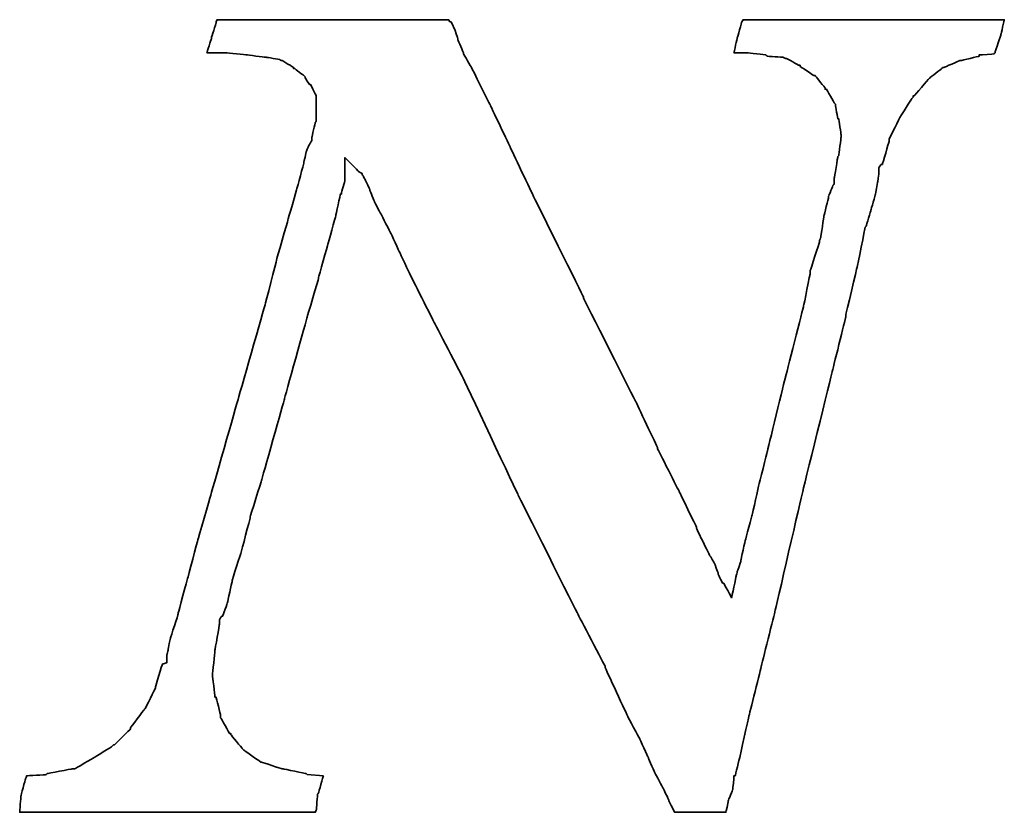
# Model space of a CAD drawing. Header units: millimetres. Extents: x 8 to 314, y 87 to 192.
# Tile 40 of 44: x 249.55 to 252.46, y 113.55 to 115.89. Entities that reach past the tile are written whole.
import ezdxf

# ---------------------------------------------------------------- set-up
doc = ezdxf.new("R2010")
doc.units = ezdxf.units.MM
doc.header["$LTSCALE"] = 0.15
doc.layers.add('DIM', color=4, linetype='CONTINUOUS')
doc.layers.add('layer 1', color=7, linetype='CONTINUOUS')

# ---------------------------------------------------------------- blocks, each defined once
blk = doc.blocks.new('TBI MOTION logo(完整正式版)')
at = {"layer": 'layer 1', "color": 22, "lineweight": 35}
blk.add_open_spline([(58.92625, -7.91875), (58.92625, -7.91875), (58.58625, -7.89375), (58.58625, -7.89375), (58.58625, -7.89375), (58.58625, -7.89375), (58.56625, -7.87125), (58.56625, -7.87125), (58.56625, -7.87125), (58.56625, -7.87125), (58.08375, -7.77375), (58.08375, -7.77375), (58.08375, -7.77375), (58.08375, -7.77375), (58.06125, -7.77375), (58.06125, -7.77375), (58.06125, -7.77375), (58.06125, -7.77375), (57.62625, -7.63125), (57.62625, -7.63125), (57.62625, -7.63125), (57.62625, -7.63125), (57.60625, -7.63125), (57.60625, -7.63125), (57.60625, -7.63125), (57.60625, -7.63125), (57.58125, -7.60625), (57.58125, -7.60625), (57.58125, -7.60625), (57.58125, -7.60625), (57.26625, -7.38875), (57.26625, -7.38875), (57.26625, -7.38875), (57.26625, -7.38875), (57.24625, -7.36875), (57.24625, -7.36875), (57.24625, -7.36875), (57.24625, -7.36875), (57.22125, -7.34375), (57.22125, -7.34375), (57.22125, -7.34375), (57.22125, -7.34375), (56.98125, -7.05375), (56.98125, -7.05375), (56.98125, -7.05375), (56.98125, -7.05375), (56.98125, -7.02875), (56.98125, -7.02875), (56.98125, -7.02875), (56.98125, -7.02875), (56.95625, -7.02875), (56.95625, -7.02875), (56.95625, -7.02875), (56.95625, -7.02875), (56.76625, -6.69625), (56.76625, -6.69625), (56.76625, -6.69625), (56.76625, -6.69625), (56.76625, -6.67125), (56.76625, -6.67125), (56.76625, -6.67125), (56.76625, -6.67125), (56.76625, -6.64875), (56.76625, -6.64875), (56.76625, -6.64875), (56.76625, -6.64875), (56.67125, -6.26375), (56.67125, -6.26375), (56.67125, -6.26375), (56.67125, -6.26375), (56.64625, -6.26375), (56.64625, -6.26375), (56.64625, -6.26375), (56.64625, -6.26375), (56.64625, -6.23875), (56.64625, -6.23875), (56.64625, -6.23875), (56.64625, -6.23875), (56.59625, -5.80875), (56.59625, -5.80875), (56.59625, -5.80875), (56.59625, -5.80875), (56.59625, -5.78375), (56.59625, -5.78375), (56.59625, -5.78375), (56.59625, -5.78375), (56.64625, -5.30375), (56.64625, -5.30375), (56.64625, -5.30375), (56.64625, -5.30375), (56.64625, -5.27875), (56.64625, -5.27875), (56.64625, -5.27875), (56.64625, -5.27875), (56.74125, -4.72875), (56.74125, -4.72875), (56.74125, -4.72875), (56.74125, -4.72875), (56.74125, -4.67875), (56.74125, -4.67875), (56.74125, -4.67875), (56.74125, -4.67875), (56.74125, -4.63375), (56.74125, -4.63375), (56.74125, -4.63375), (56.74125, -4.63375), (56.79125, -4.55875), (56.79125, -4.55875), (56.79125, -4.55875), (56.79125, -4.55875), (56.81125, -4.55875), (56.81125, -4.55875), (56.81125, -4.55875), (56.81125, -4.55875), (56.91125, -4.27375), (56.91125, -4.27375), (56.91125, -4.27375), (56.91125, -4.27375), (57.00625, -3.83874), (57.00625, -3.83874), (57.00625, -3.83874), (57.00625, -3.83874), (57.00625, -3.81374), (57.00625, -3.81374), (57.00625, -3.81374), (57.00625, -3.81374), (57.19875, -3.21374), (57.19875, -3.21374), (57.19875, -3.21374), (57.19875, -3.21374), (57.38625, -2.49625), (57.38625, -2.49625), (57.38625, -2.49625), (57.38625, -2.49625), (57.38625, -2.47374), (57.38625, -2.47374), (57.38625, -2.47374), (57.38625, -2.47374), (57.62625, -1.70375), (57.62625, -1.70375), (57.62625, -1.70375), (57.62625, -1.70375), (58.10625, 0.00125), (58.10625, 0.00125), (58.10625, 0.00125), (58.10625, 0.00125), (58.58625, 1.72625), (58.58625, 1.72625), (58.58625, 1.72625), (58.58625, 1.72625), (58.82625, 2.54125), (58.82625, 2.54125), (58.82625, 2.54125), (58.82625, 2.54125), (58.82625, 2.56374), (58.82625, 2.56374), (58.82625, 2.56374), (58.82625, 2.56374), (59.02125, 3.26125), (59.02125, 3.26125), (59.02125, 3.26125), (59.02125, 3.26125), (59.18625, 3.86125), (59.18625, 3.86125), (59.18625, 3.86125), (59.18625, 3.86125), (59.28625, 4.31875), (59.28625, 4.31875), (59.28625, 4.31875), (59.28625, 4.31875), (59.30625, 4.31875), (59.30625, 4.31875), (59.30625, 4.31875), (59.30625, 4.31875), (59.30625, 4.34125), (59.30625, 4.34125), (59.30625, 4.34125), (59.30625, 4.34125), (59.38125, 4.60625), (59.38125, 4.60625), (59.38125, 4.60625), (59.38125, 4.60625), (59.38125, 4.65125), (59.38125, 4.65125), (59.38125, 4.65125), (59.38125, 4.65125), (59.38125, 5.08625), (59.38125, 5.08625), (59.38125, 5.08625), (59.38125, 5.08625), (59.66625, 4.79624), (59.66625, 4.79624), (59.66625, 4.79624), (59.66625, 4.79624), (59.74125, 4.75124), (59.74125, 4.75124), (59.74125, 4.75124), (59.74125, 4.75124), (59.74125, 4.72624), (59.74125, 4.72624), (59.74125, 4.72624), (59.74125, 4.72624), (59.76125, 4.70124), (59.76125, 4.70124), (59.76125, 4.70124), (59.76125, 4.70124), (59.81125, 4.60625), (59.81125, 4.60625), (59.81125, 4.60625), (59.81125, 4.60625), (59.90625, 4.41125), (59.90625, 4.41125), (59.90625, 4.41125), (59.90625, 4.41125), (59.90625, 4.39125), (59.90625, 4.39125), (59.90625, 4.39125), (59.90625, 4.39125), (60.00375, 4.15124), (60.00375, 4.15124), (60.00375, 4.15124), (60.00375, 4.15124), (60.14625, 3.88374), (60.14625, 3.88374), (60.14625, 3.88374), (60.14625, 3.88374), (60.34125, 3.50124), (60.34125, 3.50124), (60.34125, 3.50124), (60.34125, 3.50124), (60.53125, 3.09125), (60.53125, 3.09125), (60.53125, 3.09125), (60.53125, 3.09125), (60.74625, 2.63625), (60.74625, 2.63625), (60.74625, 2.63625), (60.74625, 2.63625), (61.25125, 1.63124), (61.25125, 1.63124), (61.25125, 1.63124), (61.25125, 1.63124), (61.85125, 0.47625), (61.85125, 0.47625), (61.85125, 0.47625), (61.85125, 0.47625), (63.02625, -2.01874), (63.02625, -2.01874), (63.02625, -2.01874), (63.02625, -2.01874), (64.27625, -4.51374), (64.27625, -4.51374), (64.27625, -4.51374), (64.27625, -4.51374), (64.85125, -5.61375), (64.85125, -5.61375), (64.85125, -5.61375), (64.85125, -5.61375), (64.85125, -5.64125), (64.85125, -5.64125), (64.85125, -5.64125), (64.85125, -5.64125), (65.32875, -6.67125), (65.32875, -6.67125), (65.32875, -6.67125), (65.32875, -6.67125), (65.57125, -7.12875), (65.57125, -7.12875), (65.57125, -7.12875), (65.57125, -7.12875), (65.76125, -7.53625), (65.76125, -7.53625), (65.76125, -7.53625), (65.76125, -7.53625), (65.76125, -7.55625), (65.76125, -7.55625), (65.76125, -7.55625), (65.76125, -7.55625), (65.90375, -7.87125), (65.90375, -7.87125), (65.90375, -7.87125), (65.90375, -7.87125), (66.07125, -8.18125), (66.07125, -8.18125), (66.07125, -8.18125), (66.07125, -8.18125), (66.19125, -8.42375), (66.19125, -8.42375), (66.19125, -8.42375), (66.19125, -8.42375), (66.19125, -8.44375), (66.19125, -8.44375), (66.19125, -8.44375), (66.19125, -8.44375), (66.29125, -8.63875), (66.29125, -8.63875), (66.29125, -8.63875), (66.29125, -8.63875), (66.31125, -8.68625), (66.31125, -8.68625), (66.31125, -8.68625), (66.31125, -8.68625), (66.38375, -8.68625), (66.38375, -8.68625), (66.38375, -8.68625), (66.38375, -8.68625), (66.84125, -8.68625), (66.84125, -8.68625), (66.84125, -8.68625), (66.84125, -8.68625), (67.29625, -8.68625), (67.29625, -8.68625), (67.29625, -8.68625), (67.29625, -8.68625), (67.36625, -8.68625), (67.36625, -8.68625), (67.36625, -8.68625), (67.36625, -8.68625), (67.39125, -8.68625), (67.39125, -8.68625), (67.39125, -8.68625), (67.39125, -8.68625), (67.44125, -8.46875), (67.44125, -8.46875), (67.44125, -8.46875), (67.44125, -8.46875), (67.44125, -8.44375), (67.44125, -8.44375), (67.44125, -8.44375), (67.44125, -8.44375), (67.53625, -8.20375), (67.53625, -8.20375), (67.53625, -8.20375), (67.53625, -8.20375), (67.56125, -7.94375), (67.56125, -7.94375), (67.56125, -7.94375), (67.56125, -7.94375), (67.56125, -7.91875), (67.56125, -7.91875), (67.56125, -7.91875), (67.56125, -7.91875), (67.58625, -7.91875), (67.58625, -7.91875), (67.58625, -7.91875), (67.58625, -7.91875), (67.68125, -7.53625), (67.68125, -7.53625), (67.68125, -7.53625), (67.68125, -7.53625), (67.87375, -6.67125), (67.87375, -6.67125), (67.87375, -6.67125), (67.87375, -6.67125), (68.13625, -5.61375), (68.13625, -5.61375), (68.13625, -5.61375), (68.13625, -5.61375), (68.42375, -4.46374), (68.42375, -4.46374), (68.42375, -4.46374), (68.42375, -4.46374), (68.99875, -1.96874), (68.99875, -1.96874), (68.99875, -1.96874), (68.99875, -1.96874), (69.62625, 0.57625), (69.62625, 0.57625), (69.62625, 0.57625), (69.62625, 0.57625), (69.91125, 1.72625), (69.91125, 1.72625), (69.91125, 1.72625), (69.91125, 1.72625), (69.91125, 1.77625), (69.91125, 1.77625), (69.91125, 1.77625), (69.91125, 1.77625), (70.15125, 2.78124), (70.15125, 2.78124), (70.15125, 2.78124), (70.15125, 2.78124), (70.32125, 3.62125), (70.32125, 3.62125), (70.32125, 3.62125), (70.32125, 3.62125), (70.34125, 3.64625), (70.34125, 3.64625), (70.34125, 3.64625), (70.34125, 3.64625), (70.44125, 3.98125), (70.44125, 3.98125), (70.44125, 3.98125), (70.44125, 3.98125), (70.53625, 4.31875), (70.53625, 4.31875), (70.53625, 4.31875), (70.53625, 4.31875), (70.58125, 4.55875), (70.58125, 4.55875), (70.58125, 4.55875), (70.58125, 4.55875), (70.60625, 4.72624), (70.60625, 4.72624), (70.60625, 4.72624), (70.60625, 4.72624), (70.60625, 4.79624), (70.60625, 4.79624), (70.60625, 4.79624), (70.60625, 4.79624), (70.60625, 4.87125), (70.60625, 4.87125), (70.60625, 4.87125), (70.60625, 4.87125), (70.65625, 4.94125), (70.65625, 4.94125), (70.65625, 4.94125), (70.65625, 4.94125), (70.68125, 4.94125), (70.68125, 4.94125), (70.68125, 4.94125), (70.68125, 4.94125), (70.82125, 5.42125), (70.82125, 5.42125), (70.82125, 5.42125), (70.82125, 5.42125), (70.82125, 5.44625), (70.82125, 5.44625), (70.82125, 5.44625), (70.82125, 5.44625), (70.82125, 5.47125), (70.82125, 5.47125), (70.82125, 5.47125), (70.82125, 5.47125), (71.06125, 5.94625), (71.06125, 5.94625), (71.06125, 5.94625), (71.06125, 5.94625), (71.30125, 6.33124), (71.30125, 6.33124), (71.30125, 6.33124), (71.30125, 6.33124), (71.32625, 6.35625), (71.32625, 6.35625), (71.32625, 6.35625), (71.32625, 6.35625), (71.32625, 6.38124), (71.32625, 6.38124), (71.32625, 6.38124), (71.32625, 6.38124), (71.35125, 6.38124), (71.35125, 6.38124), (71.35125, 6.38124), (71.35125, 6.38124), (71.66125, 6.74125), (71.66125, 6.74125), (71.66125, 6.74125), (71.66125, 6.74125), (71.68625, 6.76625), (71.68625, 6.76625), (71.68625, 6.76625), (71.68625, 6.76625), (71.92625, 6.95624), (71.92625, 6.95624), (71.92625, 6.95624), (71.92625, 6.95624), (71.95125, 6.98125), (71.95125, 6.98125), (71.95125, 6.98125), (71.95125, 6.98125), (71.97625, 6.98125), (71.97625, 6.98125), (71.97625, 6.98125), (71.97625, 6.98125), (72.31125, 7.12624), (72.31125, 7.12624), (72.31125, 7.12624), (72.31125, 7.12624), (72.33375, 7.12624), (72.33375, 7.12624), (72.33375, 7.12624), (72.33375, 7.12624), (72.71625, 7.21875), (72.71625, 7.21875), (72.71625, 7.21875), (72.71625, 7.21875), (72.71625, 7.24624), (72.71625, 7.24624), (72.71625, 7.24624), (72.71625, 7.24624), (72.74125, 7.24624), (72.74125, 7.24624), (72.74125, 7.24624), (72.74125, 7.24624), (73.03124, 7.26624), (73.03124, 7.26624), (73.03124, 7.26624), (73.03124, 7.26624), (73.05375, 7.29125), (73.05375, 7.29125), (73.05375, 7.29125), (73.05375, 7.29125), (73.05375, 7.31625), (73.05375, 7.31625), (73.05375, 7.31625), (73.05375, 7.31625), (73.17625, 7.67625), (73.17625, 7.67625), (73.17625, 7.67625), (73.17625, 7.67625), (73.24625, 7.98625), (73.24625, 7.98625), (73.24625, 7.98625), (73.24625, 7.98625), (73.19625, 7.98625), (73.19625, 7.98625), (73.19625, 7.98625), (73.19625, 7.98625), (72.93625, 7.98625), (72.93625, 7.98625), (72.93625, 7.98625), (72.93625, 7.98625), (72.55125, 7.98625), (72.55125, 7.98625), (72.55125, 7.98625), (72.55125, 7.98625), (72.09625, 7.98625), (72.09625, 7.98625), (72.09625, 7.98625), (72.09625, 7.98625), (71.64125, 7.98625), (71.64125, 7.98625), (71.64125, 7.98625), (71.64125, 7.98625), (70.53625, 7.98625), (70.53625, 7.98625), (70.53625, 7.98625), (70.53625, 7.98625), (69.47875, 7.98625), (69.47875, 7.98625), (69.47875, 7.98625), (69.47875, 7.98625), (68.95125, 7.98625), (68.95125, 7.98625), (68.95125, 7.98625), (68.95125, 7.98625), (68.52125, 7.98625), (68.52125, 7.98625), (68.52125, 7.98625), (68.52125, 7.98625), (68.13625, 7.98625), (68.13625, 7.98625), (68.13625, 7.98625), (68.13625, 7.98625), (67.87375, 7.98625), (67.87375, 7.98625), (67.87375, 7.98625), (67.87375, 7.98625), (67.75125, 7.98625), (67.75125, 7.98625), (67.75125, 7.98625), (67.75125, 7.98625), (67.72625, 7.94125), (67.72625, 7.94125), (67.72625, 7.94125), (67.72625, 7.94125), (67.63125, 7.60625), (67.63125, 7.60625), (67.63125, 7.60625), (67.63125, 7.60625), (67.56125, 7.29125), (67.56125, 7.29125), (67.56125, 7.29125), (67.56125, 7.29125), (67.72625, 7.29125), (67.72625, 7.29125), (67.72625, 7.29125), (67.72625, 7.29125), (67.82625, 7.29125), (67.82625, 7.29125), (67.82625, 7.29125), (67.82625, 7.29125), (67.84625, 7.29125), (67.84625, 7.29125), (67.84625, 7.29125), (67.84625, 7.29125), (68.23125, 7.24624), (68.23125, 7.24624), (68.23125, 7.24624), (68.23125, 7.24624), (68.25875, 7.21875), (68.25875, 7.21875), (68.25875, 7.21875), (68.25875, 7.21875), (68.59125, 7.19624), (68.59125, 7.19624), (68.59125, 7.19624), (68.59125, 7.19624), (68.64125, 7.17125), (68.64125, 7.17125), (68.64125, 7.17125), (68.64125, 7.17125), (68.66625, 7.17125), (68.66625, 7.17125), (68.66625, 7.17125), (68.66625, 7.17125), (68.92625, 7.02624), (68.92625, 7.02624), (68.92625, 7.02624), (68.92625, 7.02624), (68.95125, 7.02624), (68.95125, 7.02624), (68.95125, 7.02624), (68.95125, 7.02624), (68.95125, 7.00624), (68.95125, 7.00624), (68.95125, 7.00624), (68.95125, 7.00624), (69.23875, 6.81125), (69.23875, 6.81125), (69.23875, 6.81125), (69.23875, 6.81125), (69.26625, 6.81125), (69.26625, 6.81125), (69.26625, 6.81125), (69.26625, 6.81125), (69.28625, 6.78625), (69.28625, 6.78625), (69.28625, 6.78625), (69.28625, 6.78625), (69.47875, 6.54875), (69.47875, 6.54875), (69.47875, 6.54875), (69.47875, 6.54875), (69.47875, 6.52375), (69.47875, 6.52375), (69.47875, 6.52375), (69.47875, 6.52375), (69.50625, 6.52375), (69.50625, 6.52375), (69.50625, 6.52375), (69.50625, 6.52375), (69.67125, 6.23625), (69.67125, 6.23625), (69.67125, 6.23625), (69.67125, 6.23625), (69.69375, 6.21125), (69.69375, 6.21125), (69.69375, 6.21125), (69.69375, 6.21125), (69.69375, 6.18625), (69.69375, 6.18625), (69.69375, 6.18625), (69.69375, 6.18625), (69.74625, 5.89875), (69.74625, 5.89875), (69.74625, 5.89875), (69.74625, 5.89875), (69.76625, 5.89875), (69.76625, 5.89875), (69.76625, 5.89875), (69.76625, 5.89875), (69.81375, 5.56625), (69.81375, 5.56625), (69.81375, 5.56625), (69.81375, 5.56625), (69.81375, 5.54125), (69.81375, 5.54125), (69.81375, 5.54125), (69.81375, 5.54125), (69.81375, 5.51625), (69.81375, 5.51625), (69.81375, 5.51625), (69.81375, 5.51625), (69.76625, 5.13125), (69.76625, 5.13125), (69.76625, 5.13125), (69.76625, 5.13125), (69.74625, 5.10874), (69.74625, 5.10874), (69.74625, 5.10874), (69.74625, 5.10874), (69.67125, 4.65125), (69.67125, 4.65125), (69.67125, 4.65125), (69.67125, 4.65125), (69.67125, 4.55875), (69.67125, 4.55875), (69.67125, 4.55875), (69.67125, 4.55875), (69.67125, 4.53125), (69.67125, 4.53125), (69.67125, 4.53125), (69.67125, 4.53125), (69.64625, 4.50874), (69.64625, 4.50874), (69.64625, 4.50874), (69.64625, 4.50874), (69.55125, 4.27125), (69.55125, 4.27125), (69.55125, 4.27125), (69.55125, 4.27125), (69.55125, 4.24625), (69.55125, 4.24625), (69.55125, 4.24625), (69.55125, 4.24625), (69.45375, 3.86125), (69.45375, 3.86125), (69.45375, 3.86125), (69.45375, 3.86125), (69.38625, 3.40624), (69.38625, 3.40624), (69.38625, 3.40624), (69.38625, 3.40624), (69.35875, 3.33125), (69.35875, 3.33125), (69.35875, 3.33125), (69.35875, 3.33125), (69.35875, 3.30875), (69.35875, 3.30875), (69.35875, 3.30875), (69.35875, 3.30875), (69.16625, 2.71125), (69.16625, 2.71125), (69.16625, 2.71125), (69.16625, 2.71125), (69.16625, 2.66375), (69.16625, 2.66375), (69.16625, 2.66375), (69.16625, 2.66375), (69.02625, 1.96374), (69.02625, 1.96374), (69.02625, 1.96374), (69.02625, 1.96374), (68.64125, 0.45624), (68.64125, 0.45624), (68.64125, 0.45624), (68.64125, 0.45624), (68.25875, -1.10625), (68.25875, -1.10625), (68.25875, -1.10625), (68.25875, -1.10625), (68.08625, -1.80125), (68.08625, -1.80125), (68.08625, -1.80125), (68.08625, -1.80125), (67.94625, -2.42625), (67.94625, -2.42625), (67.94625, -2.42625), (67.94625, -2.42625), (67.80125, -2.95375), (67.80125, -2.95375), (67.80125, -2.95375), (67.80125, -2.95375), (67.70625, -3.38375), (67.70625, -3.38375), (67.70625, -3.38375), (67.70625, -3.38375), (67.70625, -3.40875), (67.70625, -3.40875), (67.70625, -3.40875), (67.70625, -3.40875), (67.63125, -3.62375), (67.63125, -3.62375), (67.63125, -3.62375), (67.63125, -3.62375), (67.60625, -3.72125), (67.60625, -3.72125), (67.60625, -3.72125), (67.60625, -3.72125), (67.51125, -4.17375), (67.51125, -4.17375), (67.51125, -4.17375), (67.51125, -4.17375), (67.34625, -3.86374), (67.34625, -3.86374), (67.34625, -3.86374), (67.34625, -3.86374), (67.32125, -3.86374), (67.32125, -3.86374), (67.32125, -3.86374), (67.32125, -3.86374), (67.27125, -3.76874), (67.27125, -3.76874), (67.27125, -3.76874), (67.27125, -3.76874), (67.22625, -3.67374), (67.22625, -3.67374), (67.22625, -3.67374), (67.22625, -3.67374), (67.22625, -3.64875), (67.22625, -3.64875), (67.22625, -3.64875), (67.22625, -3.64875), (67.15125, -3.45375), (67.15125, -3.45375), (67.15125, -3.45375), (67.15125, -3.45375), (67.05625, -3.28875), (67.05625, -3.28875), (67.05625, -3.28875), (67.05625, -3.28875), (66.91125, -3.00125), (66.91125, -3.00125), (66.91125, -3.00125), (66.91125, -3.00125), (66.77125, -2.71375), (66.77125, -2.71375), (66.77125, -2.71375), (66.77125, -2.71375), (66.77125, -2.68875), (66.77125, -2.68875), (66.77125, -2.68875), (66.77125, -2.68875), (66.41125, -1.94374), (66.41125, -1.94374), (66.41125, -1.94374), (66.41125, -1.94374), (65.95125, -1.03375), (65.95125, -1.03375), (65.95125, -1.03375), (65.95125, -1.03375), (65.95125, -1.00875), (65.95125, -1.00875), (65.95125, -1.00875), (65.95125, -1.00875), (65.49625, -0.04874), (65.49625, -0.04874), (65.49625, -0.04874), (65.49625, -0.04874), (64.39375, 2.13624), (64.39375, 2.13624), (64.39375, 2.13624), (64.39375, 2.13624), (64.39375, 2.15624), (64.39375, 2.15624), (64.39375, 2.15624), (64.39375, 2.15624), (63.33625, 4.29125), (63.33625, 4.29125), (63.33625, 4.29125), (63.33625, 4.29125), (62.85625, 5.30125), (62.85625, 5.30125), (62.85625, 5.30125), (62.85625, 5.30125), (62.42625, 6.21125), (62.42625, 6.21125), (62.42625, 6.21125), (62.42625, 6.21125), (62.04125, 6.98125), (62.04125, 6.98125), (62.04125, 6.98125), (62.04125, 6.98125), (61.87375, 7.26624), (61.87375, 7.26624), (61.87375, 7.26624), (61.87375, 7.26624), (61.87375, 7.29125), (61.87375, 7.29125), (61.87375, 7.29125), (61.87375, 7.29125), (61.75625, 7.55625), (61.75625, 7.55625), (61.75625, 7.55625), (61.75625, 7.55625), (61.75625, 7.58124), (61.75625, 7.58124), (61.75625, 7.58124), (61.75625, 7.58124), (61.68375, 7.79375), (61.68375, 7.79375), (61.68375, 7.79375), (61.68375, 7.79375), (61.61125, 7.94125), (61.61125, 7.94125), (61.61125, 7.94125), (61.61125, 7.94125), (61.58625, 7.94125), (61.58625, 7.94125), (61.58625, 7.94125), (61.58625, 7.94125), (61.56375, 7.98625), (61.56375, 7.98625), (61.56375, 7.98625), (61.56375, 7.98625), (61.41875, 7.98625), (61.41875, 7.98625), (61.41875, 7.98625), (61.41875, 7.98625), (61.18125, 7.98625), (61.18125, 7.98625), (61.18125, 7.98625), (61.18125, 7.98625), (60.84125, 7.98625), (60.84125, 7.98625), (60.84125, 7.98625), (60.84125, 7.98625), (60.02625, 7.98625), (60.02625, 7.98625), (60.02625, 7.98625), (60.02625, 7.98625), (59.11625, 7.98625), (59.11625, 7.98625), (59.11625, 7.98625), (59.11625, 7.98625), (58.15625, 7.98625), (58.15625, 7.98625), (58.15625, 7.98625), (58.15625, 7.98625), (57.34125, 7.98625), (57.34125, 7.98625), (57.34125, 7.98625), (57.34125, 7.98625), (57.00625, 7.98625), (57.00625, 7.98625), (57.00625, 7.98625), (57.00625, 7.98625), (56.76625, 7.98625), (56.76625, 7.98625), (56.76625, 7.98625), (56.76625, 7.98625), (56.69125, 7.98625), (56.69125, 7.98625), (56.69125, 7.98625), (56.69125, 7.98625), (56.67125, 7.94125), (56.67125, 7.94125), (56.67125, 7.94125), (56.67125, 7.94125), (56.67125, 7.91625), (56.67125, 7.91625), (56.67125, 7.91625), (56.67125, 7.91625), (56.57125, 7.60625), (56.57125, 7.60625), (56.57125, 7.60625), (56.57125, 7.60625), (56.57125, 7.58124), (56.57125, 7.58124), (56.57125, 7.58124), (56.57125, 7.58124), (56.47625, 7.29125), (56.47625, 7.29125), (56.47625, 7.29125), (56.47625, 7.29125), (56.57125, 7.29125), (56.57125, 7.29125), (56.57125, 7.29125), (56.57125, 7.29125), (56.76625, 7.29125), (56.76625, 7.29125), (56.76625, 7.29125), (56.76625, 7.29125), (56.86125, 7.29125), (56.86125, 7.29125), (56.86125, 7.29125), (56.86125, 7.29125), (56.88625, 7.29125), (56.88625, 7.29125), (56.88625, 7.29125), (56.88625, 7.29125), (57.31625, 7.24624), (57.31625, 7.24624), (57.31625, 7.24624), (57.31625, 7.24624), (57.70125, 7.19624), (57.70125, 7.19624), (57.70125, 7.19624), (57.70125, 7.19624), (57.72625, 7.19624), (57.72625, 7.19624), (57.72625, 7.19624), (57.72625, 7.19624), (58.01125, 7.14624), (58.01125, 7.14624), (58.01125, 7.14624), (58.01125, 7.14624), (58.03625, 7.12624), (58.03625, 7.12624), (58.03625, 7.12624), (58.03625, 7.12624), (58.06125, 7.12624), (58.06125, 7.12624), (58.06125, 7.12624), (58.06125, 7.12624), (58.30125, 6.98125), (58.30125, 6.98125), (58.30125, 6.98125), (58.30125, 6.98125), (58.30125, 6.95624), (58.30125, 6.95624), (58.30125, 6.95624), (58.30125, 6.95624), (58.32375, 6.95624), (58.32375, 6.95624), (58.32375, 6.95624), (58.32375, 6.95624), (58.51625, 6.81125), (58.51625, 6.81125), (58.51625, 6.81125), (58.51625, 6.81125), (58.54125, 6.78625), (58.54125, 6.78625), (58.54125, 6.78625), (58.54125, 6.78625), (58.54125, 6.76625), (58.54125, 6.76625), (58.54125, 6.76625), (58.54125, 6.76625), (58.63625, 6.62124), (58.63625, 6.62124), (58.63625, 6.62124), (58.63625, 6.62124), (58.65875, 6.62124), (58.65875, 6.62124), (58.65875, 6.62124), (58.65875, 6.62124), (58.75625, 6.42625), (58.75625, 6.42625), (58.75625, 6.42625), (58.75625, 6.42625), (58.77875, 6.38124), (58.77875, 6.38124), (58.77875, 6.38124), (58.77875, 6.38124), (58.77875, 6.33124), (58.77875, 6.33124), (58.77875, 6.33124), (58.77875, 6.33124), (58.77875, 6.09125), (58.77875, 6.09125), (58.77875, 6.09125), (58.77875, 6.09125), (58.77875, 5.85125), (58.77875, 5.85125), (58.77875, 5.85125), (58.77875, 5.85125), (58.75625, 5.82625), (58.75625, 5.82625), (58.75625, 5.82625), (58.75625, 5.82625), (58.68625, 5.51625), (58.68625, 5.51625), (58.68625, 5.51625), (58.68625, 5.51625), (58.68625, 5.47125), (58.68625, 5.47125), (58.68625, 5.47125), (58.68625, 5.47125), (58.68625, 5.44625), (58.68625, 5.44625), (58.68625, 5.44625), (58.68625, 5.44625), (58.65875, 5.39625), (58.65875, 5.39625), (58.65875, 5.39625), (58.65875, 5.39625), (58.61125, 5.32624), (58.61125, 5.32624), (58.61125, 5.32624), (58.61125, 5.32624), (58.56625, 5.20375), (58.56625, 5.20375), (58.56625, 5.20375), (58.56625, 5.20375), (58.51625, 4.99125), (58.51625, 4.99125), (58.51625, 4.99125), (58.51625, 4.99125), (58.51625, 4.96625), (58.51625, 4.96625), (58.51625, 4.96625), (58.51625, 4.96625), (58.37125, 4.43625), (58.37125, 4.43625), (58.37125, 4.43625), (58.37125, 4.43625), (58.18125, 3.76625), (58.18125, 3.76625), (58.18125, 3.76625), (58.18125, 3.76625), (57.94125, 2.92624), (57.94125, 2.92624), (57.94125, 2.92624), (57.94125, 2.92624), (57.70125, 1.98874), (57.70125, 1.98874), (57.70125, 1.98874), (57.70125, 1.98874), (57.12625, -0.02374), (57.12625, -0.02374), (57.12625, -0.02374), (57.12625, -0.02374), (56.55125, -2.03875), (56.55125, -2.03875), (56.55125, -2.03875), (56.55125, -2.03875), (56.28625, -2.95375), (56.28625, -2.95375), (56.28625, -2.95375), (56.28625, -2.95375), (56.07125, -3.76874), (56.07125, -3.76874), (56.07125, -3.76874), (56.07125, -3.76874), (55.87625, -4.48874), (55.87625, -4.48874), (55.87625, -4.48874), (55.87625, -4.48874), (55.87625, -4.51374), (55.87625, -4.51374), (55.87625, -4.51374), (55.87625, -4.51374), (55.71125, -5.01625), (55.71125, -5.01625), (55.71125, -5.01625), (55.71125, -5.01625), (55.66125, -5.25375), (55.66125, -5.25375), (55.66125, -5.25375), (55.66125, -5.25375), (55.66125, -5.27875), (55.66125, -5.27875), (55.66125, -5.27875), (55.66125, -5.27875), (55.63625, -5.37375), (55.63625, -5.37375), (55.63625, -5.37375), (55.63625, -5.37375), (55.63625, -5.42375), (55.63625, -5.42375), (55.63625, -5.42375), (55.63625, -5.42375), (55.63625, -5.54125), (55.63625, -5.54125), (55.63625, -5.54125), (55.63625, -5.54125), (55.54125, -5.56875), (55.54125, -5.56875), (55.54125, -5.56875), (55.54125, -5.56875), (55.39625, -6.04875), (55.39625, -6.04875), (55.39625, -6.04875), (55.39625, -6.04875), (55.39625, -6.06875), (55.39625, -6.06875), (55.39625, -6.06875), (55.39625, -6.06875), (55.18125, -6.50375), (55.18125, -6.50375), (55.18125, -6.50375), (55.18125, -6.50375), (55.15625, -6.52875), (55.15625, -6.52875), (55.15625, -6.52875), (55.15625, -6.52875), (54.86875, -6.91125), (54.86875, -6.91125), (54.86875, -6.91125), (54.86875, -6.91125), (54.86875, -6.93375), (54.86875, -6.93375), (54.86875, -6.93375), (54.86875, -6.93375), (54.53125, -7.26875), (54.53125, -7.26875), (54.53125, -7.26875), (54.53125, -7.26875), (54.51125, -7.26875), (54.51125, -7.26875), (54.51125, -7.26875), (54.51125, -7.26875), (54.48625, -7.29625), (54.48625, -7.29625), (54.48625, -7.29625), (54.48625, -7.29625), (54.10375, -7.53625), (54.10375, -7.53625), (54.10375, -7.53625), (54.10375, -7.53625), (53.69625, -7.77375), (53.69625, -7.77375), (53.69625, -7.77375), (53.69625, -7.77375), (53.67125, -7.77375), (53.67125, -7.77375), (53.67125, -7.77375), (53.67125, -7.77375), (53.64625, -7.77375), (53.64625, -7.77375), (53.64625, -7.77375), (53.64625, -7.77375), (53.11625, -7.87125), (53.11625, -7.87125), (53.11625, -7.87125), (53.11625, -7.87125), (53.09625, -7.89375), (53.09625, -7.89375), (53.09625, -7.89375), (53.09625, -7.89375), (52.68625, -7.91875), (52.68625, -7.91875), (52.68625, -7.91875), (52.68625, -7.91875), (52.66125, -7.99125), (52.66125, -7.99125), (52.66125, -7.99125), (52.66125, -7.99125), (52.56625, -8.34875), (52.56625, -8.34875), (52.56625, -8.34875), (52.56625, -8.34875), (52.54125, -8.68625), (52.54125, -8.68625), (52.54125, -8.68625), (52.54125, -8.68625), (52.58875, -8.68625), (52.58875, -8.68625), (52.58875, -8.68625), (52.58875, -8.68625), (52.87625, -8.68625), (52.87625, -8.68625), (52.87625, -8.68625), (52.87625, -8.68625), (53.33625, -8.68625), (53.33625, -8.68625), (53.33625, -8.68625), (53.33625, -8.68625), (53.79125, -8.68625), (53.79125, -8.68625), (53.79125, -8.68625), (53.79125, -8.68625), (54.36625, -8.68625), (54.36625, -8.68625), (54.36625, -8.68625), (54.36625, -8.68625), (55.59125, -8.68625), (55.59125, -8.68625), (55.59125, -8.68625), (55.59125, -8.68625), (56.76625, -8.68625), (56.76625, -8.68625), (56.76625, -8.68625), (56.76625, -8.68625), (57.34125, -8.68625), (57.34125, -8.68625), (57.34125, -8.68625), (57.34125, -8.68625), (57.82125, -8.68625), (57.82125, -8.68625), (57.82125, -8.68625), (57.82125, -8.68625), (58.25125, -8.68625), (58.25125, -8.68625), (58.25125, -8.68625), (58.25125, -8.68625), (58.58625, -8.68625), (58.58625, -8.68625), (58.58625, -8.68625), (58.58625, -8.68625), (58.75625, -8.68625), (58.75625, -8.68625), (58.75625, -8.68625), (58.75625, -8.68625), (58.77875, -8.63875), (58.77875, -8.63875), (58.77875, -8.63875), (58.77875, -8.63875), (58.80625, -8.30375), (58.80625, -8.30375), (58.80625, -8.30375), (58.80625, -8.30375), (58.82625, -8.27875), (58.82625, -8.27875), (58.82625, -8.27875), (58.82625, -8.27875), (58.92625, -7.91875), (58.92625, -7.91875)], degree=3, knots=[0, 0, 0, 0, 0.003125, 0.003125, 0.003125, 0.00312501, 0.00625, 0.00625, 0.00625, 0.00625001, 0.009375, 0.009375, 0.009375, 0.00937501, 0.0125, 0.0125, 0.0125, 0.01250001, 0.015625, 0.015625, 0.015625, 0.01562501, 0.01875, 0.01875, 0.01875, 0.01875001, 0.021875, 0.021875, 0.021875, 0.02187501, 0.025, 0.025, 0.025, 0.02500001, 0.028125, 0.028125, 0.028125, 0.02812501, 0.03125, 0.03125, 0.03125, 0.03125001, 0.034375, 0.034375, 0.034375, 0.03437501, 0.0375, 0.0375, 0.0375, 0.03750001, 0.040625, 0.040625, 0.040625, 0.04062501, 0.04375, 0.04375, 0.04375, 0.04375001, 0.046875, 0.046875, 0.046875, 0.04687501, 0.05, 0.05, 0.05, 0.05000001, 0.053125, 0.053125, 0.053125, 0.05312501, 0.05625, 0.05625, 0.05625, 0.05625001, 0.059375, 0.059375, 0.059375, 0.05937501, 0.0625, 0.0625, 0.0625, 0.06250001, 0.065625, 0.065625, 0.065625, 0.06562501, 0.06875, 0.06875, 0.06875, 0.06875001, 0.071875, 0.071875, 0.071875, 0.07187501, 0.075, 0.075, 0.075, 0.07500001, 0.078125, 0.078125, 0.078125, 0.07812501, 0.08125, 0.08125, 0.08125, 0.08125001, 0.084375, 0.084375, 0.084375, 0.08437501, 0.0875, 0.0875, 0.0875, 0.08750001, 0.090625, 0.090625, 0.090625, 0.09062501, 0.09375, 0.09375, 0.09375, 0.09375001, 0.096875, 0.096875, 0.096875, 0.09687501, 0.1, 0.1, 0.1, 0.10000001, 0.103125, 0.103125, 0.103125, 0.10312501, 0.10625, 0.10625, 0.10625, 0.10625001, 0.109375, 0.109375, 0.109375, 0.10937501, 0.1125, 0.1125, 0.1125, 0.11250001, 0.115625, 0.115625, 0.115625, 0.11562501, 0.11875, 0.11875, 0.11875, 0.11875001, 0.121875, 0.121875, 0.121875, 0.12187501, 0.125, 0.125, 0.125, 0.12500001, 0.128125, 0.128125, 0.128125, 0.12812501, 0.13125, 0.13125, 0.13125, 0.13125001, 0.134375, 0.134375, 0.134375, 0.13437501, 0.1375, 0.1375, 0.1375, 0.13750001, 0.140625, 0.140625, 0.140625, 0.14062501, 0.14375, 0.14375, 0.14375, 0.14375001, 0.146875, 0.146875, 0.146875, 0.14687501, 0.15, 0.15, 0.15, 0.15000001, 0.153125, 0.153125, 0.153125, 0.15312501, 0.15625, 0.15625, 0.15625, 0.15625001, 0.159375, 0.159375, 0.159375, 0.15937501, 0.1625, 0.1625, 0.1625, 0.16250001, 0.165625, 0.165625, 0.165625, 0.16562501, 0.16875, 0.16875, 0.16875, 0.16875001, 0.171875, 0.171875, 0.171875, 0.17187501, 0.175, 0.175, 0.175, 0.17500001, 0.178125, 0.178125, 0.178125, 0.17812501, 0.18125, 0.18125, 0.18125, 0.18125001, 0.184375, 0.184375, 0.184375, 0.18437501, 0.1875, 0.1875, 0.1875, 0.18750001, 0.190625, 0.190625, 0.190625, 0.19062501, 0.19375, 0.19375, 0.19375, 0.19375001, 0.196875, 0.196875, 0.196875, 0.19687501, 0.2, 0.2, 0.2, 0.20000001, 0.203125, 0.203125, 0.203125, 0.20312501, 0.20625, 0.20625, 0.20625, 0.20625001, 0.209375, 0.209375, 0.209375, 0.20937501, 0.2125, 0.2125, 0.2125, 0.21250001, 0.215625, 0.215625, 0.215625, 0.21562501, 0.21875, 0.21875, 0.21875, 0.21875001, 0.221875, 0.221875, 0.221875, 0.22187501, 0.225, 0.225, 0.225, 0.22500001, 0.228125, 0.228125, 0.228125, 0.22812501, 0.23125, 0.23125, 0.23125, 0.23125001, 0.234375, 0.234375, 0.234375, 0.23437501, 0.2375, 0.2375, 0.2375, 0.23750001, 0.240625, 0.240625, 0.240625, 0.24062501, 0.24375, 0.24375, 0.24375, 0.24375001, 0.246875, 0.246875, 0.246875, 0.24687501, 0.25, 0.25, 0.25, 0.25000001, 0.253125, 0.253125, 0.253125, 0.25312501, 0.25625, 0.25625, 0.25625, 0.25625001, 0.259375, 0.259375, 0.259375, 0.25937501, 0.2625, 0.2625, 0.2625, 0.26250001, 0.265625, 0.265625, 0.265625, 0.26562501, 0.26875, 0.26875, 0.26875, 0.26875001, 0.271875, 0.271875, 0.271875, 0.27187501, 0.275, 0.275, 0.275, 0.27500001, 0.278125, 0.278125, 0.278125, 0.27812501, 0.28125, 0.28125, 0.28125, 0.28125001, 0.284375, 0.284375, 0.284375, 0.28437501, 0.2875, 0.2875, 0.2875, 0.28750001, 0.290625, 0.290625, 0.290625, 0.29062501, 0.29375, 0.29375, 0.29375, 0.29375001, 0.296875, 0.296875, 0.296875, 0.29687501, 0.3, 0.3, 0.3, 0.30000001, 0.303125, 0.303125, 0.303125, 0.30312501, 0.30625, 0.30625, 0.30625, 0.30625001, 0.309375, 0.309375, 0.309375, 0.30937501, 0.3125, 0.3125, 0.3125, 0.31250001, 0.315625, 0.315625, 0.315625, 0.31562501, 0.31875, 0.31875, 0.31875, 0.31875001, 0.321875, 0.321875, 0.321875, 0.32187501, 0.325, 0.325, 0.325, 0.32500001, 0.328125, 0.328125, 0.328125, 0.32812501, 0.33125, 0.33125, 0.33125, 0.33125001, 0.334375, 0.334375, 0.334375, 0.33437501, 0.3375, 0.3375, 0.3375, 0.33750001, 0.340625, 0.340625, 0.340625, 0.34062501, 0.34375, 0.34375, 0.34375, 0.34375001, 0.346875, 0.346875, 0.346875, 0.34687501, 0.35, 0.35, 0.35, 0.35000001, 0.353125, 0.353125, 0.353125, 0.35312501, 0.35625, 0.35625, 0.35625, 0.35625001, 0.359375, 0.359375, 0.359375, 0.35937501, 0.3625, 0.3625, 0.3625, 0.36250001, 0.365625, 0.365625, 0.365625, 0.36562501, 0.36875, 0.36875, 0.36875, 0.36875001, 0.371875, 0.371875, 0.371875, 0.37187501, 0.375, 0.375, 0.375, 0.37500001, 0.378125, 0.378125, 0.378125, 0.37812501, 0.38125, 0.38125, 0.38125, 0.38125001, 0.384375, 0.384375, 0.384375, 0.38437501, 0.3875, 0.3875, 0.3875, 0.38750001, 0.390625, 0.390625, 0.390625, 0.39062501, 0.39375, 0.39375, 0.39375, 0.39375001, 0.396875, 0.396875, 0.396875, 0.39687501, 0.4, 0.4, 0.4, 0.40000001, 0.403125, 0.403125, 0.403125, 0.40312501, 0.40625, 0.40625, 0.40625, 0.40625001, 0.409375, 0.409375, 0.409375, 0.40937501, 0.4125, 0.4125, 0.4125, 0.41250001, 0.415625, 0.415625, 0.415625, 0.41562501, 0.41875, 0.41875, 0.41875, 0.41875001, 0.421875, 0.421875, 0.421875, 0.42187501, 0.425, 0.425, 0.425, 0.42500001, 0.428125, 0.428125, 0.428125, 0.42812501, 0.43125, 0.43125, 0.43125, 0.43125001, 0.434375, 0.434375, 0.434375, 0.43437501, 0.4375, 0.4375, 0.4375, 0.43750001, 0.440625, 0.440625, 0.440625, 0.44062501, 0.44375, 0.44375, 0.44375, 0.44375001, 0.446875, 0.446875, 0.446875, 0.44687501, 0.45, 0.45, 0.45, 0.45000001, 0.453125, 0.453125, 0.453125, 0.45312501, 0.45625, 0.45625, 0.45625, 0.45625001, 0.459375, 0.459375, 0.459375, 0.45937501, 0.4625, 0.4625, 0.4625, 0.46250001, 0.465625, 0.465625, 0.465625, 0.46562501, 0.46875, 0.46875, 0.46875, 0.46875001, 0.471875, 0.471875, 0.471875, 0.47187501, 0.475, 0.475, 0.475, 0.47500001, 0.478125, 0.478125, 0.478125, 0.47812501, 0.48125, 0.48125, 0.48125, 0.48125001, 0.484375, 0.484375, 0.484375, 0.48437501, 0.4875, 0.4875, 0.4875, 0.48750001, 0.490625, 0.490625, 0.490625, 0.49062501, 0.49375, 0.49375, 0.49375, 0.49375001, 0.496875, 0.496875, 0.496875, 0.49687501, 0.5, 0.5, 0.5, 0.50000001, 0.503125, 0.503125, 0.503125, 0.50312501, 0.50625, 0.50625, 0.50625, 0.50625001, 0.509375, 0.509375, 0.509375, 0.50937501, 0.5125, 0.5125, 0.5125, 0.51250001, 0.515625, 0.515625, 0.515625, 0.51562501, 0.51875, 0.51875, 0.51875, 0.51875001, 0.521875, 0.521875, 0.521875, 0.52187501, 0.525, 0.525, 0.525, 0.52500001, 0.528125, 0.528125, 0.528125, 0.52812501, 0.53125, 0.53125, 0.53125, 0.53125001, 0.534375, 0.534375, 0.534375, 0.53437501, 0.5375, 0.5375, 0.5375, 0.53750001, 0.540625, 0.540625, 0.540625, 0.54062501, 0.54375, 0.54375, 0.54375, 0.54375001, 0.546875, 0.546875, 0.546875, 0.54687501, 0.55, 0.55, 0.55, 0.55000001, 0.553125, 0.553125, 0.553125, 0.55312501, 0.55625, 0.55625, 0.55625, 0.55625001, 0.559375, 0.559375, 0.559375, 0.55937501, 0.5625, 0.5625, 0.5625, 0.56250001, 0.565625, 0.565625, 0.565625, 0.56562501, 0.56875, 0.56875, 0.56875, 0.56875001, 0.571875, 0.571875, 0.571875, 0.57187501, 0.575, 0.575, 0.575, 0.57500001, 0.578125, 0.578125, 0.578125, 0.57812501, 0.58125, 0.58125, 0.58125, 0.58125001, 0.584375, 0.584375, 0.584375, 0.58437501, 0.5875, 0.5875, 0.5875, 0.58750001, 0.590625, 0.590625, 0.590625, 0.59062501, 0.59375, 0.59375, 0.59375, 0.59375001, 0.596875, 0.596875, 0.596875, 0.59687501, 0.6, 0.6, 0.6, 0.60000001, 0.603125, 0.603125, 0.603125, 0.60312501, 0.60625, 0.60625, 0.60625, 0.60625001, 0.609375, 0.609375, 0.609375, 0.60937501, 0.6125, 0.6125, 0.6125, 0.61250001, 0.615625, 0.615625, 0.615625, 0.61562501, 0.61875, 0.61875, 0.61875, 0.61875001, 0.621875, 0.621875, 0.621875, 0.62187501, 0.625, 0.625, 0.625, 0.62500001, 0.628125, 0.628125, 0.628125, 0.62812501, 0.63125, 0.63125, 0.63125, 0.63125001, 0.634375, 0.634375, 0.634375, 0.63437501, 0.6375, 0.6375, 0.6375, 0.63750001, 0.640625, 0.640625, 0.640625, 0.64062501, 0.64375, 0.64375, 0.64375, 0.64375001, 0.646875, 0.646875, 0.646875, 0.64687501, 0.65, 0.65, 0.65, 0.65000001, 0.653125, 0.653125, 0.653125, 0.65312501, 0.65625, 0.65625, 0.65625, 0.65625001, 0.659375, 0.659375, 0.659375, 0.65937501, 0.6625, 0.6625, 0.6625, 0.66250001, 0.665625, 0.665625, 0.665625, 0.66562501, 0.66875, 0.66875, 0.66875, 0.66875001, 0.671875, 0.671875, 0.671875, 0.67187501, 0.675, 0.675, 0.675, 0.67500001, 0.678125, 0.678125, 0.678125, 0.67812501, 0.68125, 0.68125, 0.68125, 0.68125001, 0.684375, 0.684375, 0.684375, 0.68437501, 0.6875, 0.6875, 0.6875, 0.68750001, 0.690625, 0.690625, 0.690625, 0.69062501, 0.69375, 0.69375, 0.69375, 0.69375001, 0.696875, 0.696875, 0.696875, 0.69687501, 0.7, 0.7, 0.7, 0.70000001, 0.703125, 0.703125, 0.703125, 0.70312501, 0.70625, 0.70625, 0.70625, 0.70625001, 0.709375, 0.709375, 0.709375, 0.70937501, 0.7125, 0.7125, 0.7125, 0.71250001, 0.715625, 0.715625, 0.715625, 0.71562501, 0.71875, 0.71875, 0.71875, 0.71875001, 0.721875, 0.721875, 0.721875, 0.72187501, 0.725, 0.725, 0.725, 0.72500001, 0.728125, 0.728125, 0.728125, 0.72812501, 0.73125, 0.73125, 0.73125, 0.73125001, 0.734375, 0.734375, 0.734375, 0.73437501, 0.7375, 0.7375, 0.7375, 0.73750001, 0.740625, 0.740625, 0.740625, 0.74062501, 0.74375, 0.74375, 0.74375, 0.74375001, 0.746875, 0.746875, 0.746875, 0.74687501, 0.75, 0.75, 0.75, 0.75000001, 0.753125, 0.753125, 0.753125, 0.75312501, 0.75625, 0.75625, 0.75625, 0.75625001, 0.759375, 0.759375, 0.759375, 0.75937501, 0.7625, 0.7625, 0.7625, 0.76250001, 0.765625, 0.765625, 0.765625, 0.76562501, 0.76875, 0.76875, 0.76875, 0.76875001, 0.771875, 0.771875, 0.771875, 0.77187501, 0.775, 0.775, 0.775, 0.77500001, 0.778125, 0.778125, 0.778125, 0.77812501, 0.78125, 0.78125, 0.78125, 0.78125001, 0.784375, 0.784375, 0.784375, 0.78437501, 0.7875, 0.7875, 0.7875, 0.78750001, 0.790625, 0.790625, 0.790625, 0.79062501, 0.79375, 0.79375, 0.79375, 0.79375001, 0.796875, 0.796875, 0.796875, 0.79687501, 0.8, 0.8, 0.8, 0.80000001, 0.803125, 0.803125, 0.803125, 0.80312501, 0.80625, 0.80625, 0.80625, 0.80625001, 0.809375, 0.809375, 0.809375, 0.80937501, 0.8125, 0.8125, 0.8125, 0.81250001, 0.815625, 0.815625, 0.815625, 0.81562501, 0.81875, 0.81875, 0.81875, 0.81875001, 0.821875, 0.821875, 0.821875, 0.82187501, 0.825, 0.825, 0.825, 0.82500001, 0.828125, 0.828125, 0.828125, 0.82812501, 0.83125, 0.83125, 0.83125, 0.83125001, 0.834375, 0.834375, 0.834375, 0.83437501, 0.8375, 0.8375, 0.8375, 0.83750001, 0.840625, 0.840625, 0.840625, 0.84062501, 0.84375, 0.84375, 0.84375, 0.84375001, 0.846875, 0.846875, 0.846875, 0.84687501, 0.85, 0.85, 0.85, 0.85000001, 0.853125, 0.853125, 0.853125, 0.85312501, 0.85625, 0.85625, 0.85625, 0.85625001, 0.859375, 0.859375, 0.859375, 0.85937501, 0.8625, 0.8625, 0.8625, 0.86250001, 0.865625, 0.865625, 0.865625, 0.86562501, 0.86875, 0.86875, 0.86875, 0.86875001, 0.871875, 0.871875, 0.871875, 0.87187501, 0.875, 0.875, 0.875, 0.87500001, 0.878125, 0.878125, 0.878125, 0.87812501, 0.88125, 0.88125, 0.88125, 0.88125001, 0.884375, 0.884375, 0.884375, 0.88437501, 0.8875, 0.8875, 0.8875, 0.88750001, 0.890625, 0.890625, 0.890625, 0.89062501, 0.89375, 0.89375, 0.89375, 0.89375001, 0.896875, 0.896875, 0.896875, 0.89687501, 0.9, 0.9, 0.9, 0.90000001, 0.903125, 0.903125, 0.903125, 0.90312501, 0.90625, 0.90625, 0.90625, 0.90625001, 0.909375, 0.909375, 0.909375, 0.90937501, 0.9125, 0.9125, 0.9125, 0.91250001, 0.915625, 0.915625, 0.915625, 0.91562501, 0.91875, 0.91875, 0.91875, 0.91875001, 0.921875, 0.921875, 0.921875, 0.92187501, 0.925, 0.925, 0.925, 0.92500001, 0.928125, 0.928125, 0.928125, 0.92812501, 0.93125, 0.93125, 0.93125, 0.93125001, 0.934375, 0.934375, 0.934375, 0.93437501, 0.9375, 0.9375, 0.9375, 0.93750001, 0.940625, 0.940625, 0.940625, 0.94062501, 0.94375, 0.94375, 0.94375, 0.94375001, 0.946875, 0.946875, 0.946875, 0.94687501, 0.95, 0.95, 0.95, 0.95000001, 0.953125, 0.953125, 0.953125, 0.95312501, 0.95625, 0.95625, 0.95625, 0.95625001, 0.959375, 0.959375, 0.959375, 0.95937501, 0.9625, 0.9625, 0.9625, 0.96250001, 0.965625, 0.965625, 0.965625, 0.96562501, 0.96875, 0.96875, 0.96875, 0.96875001, 0.971875, 0.971875, 0.971875, 0.97187501, 0.975, 0.975, 0.975, 0.97500001, 0.978125, 0.978125, 0.978125, 0.97812501, 0.98125, 0.98125, 0.98125, 0.98125001, 0.984375, 0.984375, 0.984375, 0.98437501, 0.9875, 0.9875, 0.9875, 0.98750001, 0.990625, 0.990625, 0.990625, 0.99062501, 0.99375, 0.99375, 0.99375, 0.99375001, 0.996875, 0.996875, 0.996875, 0.99687501, 1, 1, 1, 1], dxfattribs=at)
blk.add_open_spline([(54.86875, -6.91125), (54.86875, -6.91125), (54.86875, -6.93375), (54.86875, -6.93375)], degree=3, dxfattribs=at)

msp = doc.modelspace()

# ---------------------------------------------------------------- block references
at = {"layer": 'DIM', "color": 7, "xscale": 0.1404528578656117, "yscale": 0.1404528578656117, "zscale": 0.1404528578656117}
msp.add_blockref('TBI MOTION logo(完整正式版)', (242.1701, 114.7688), dxfattribs=at)

doc.saveas('drawing.dxf')
